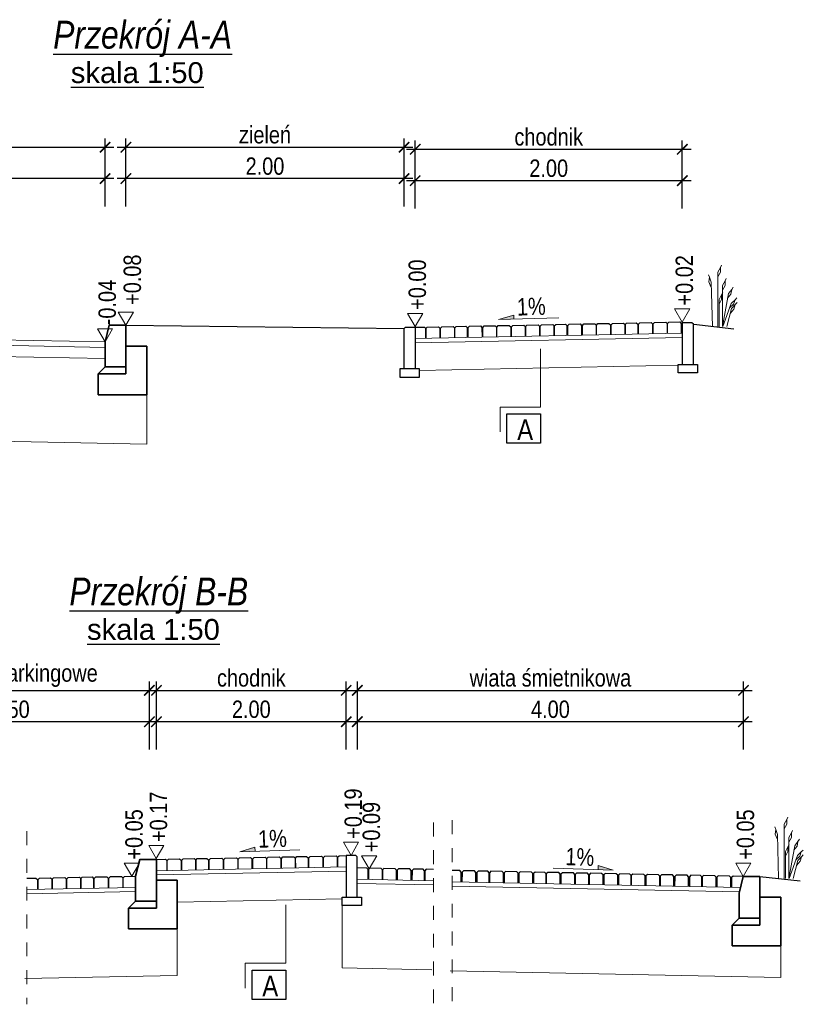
# Model space of a CAD drawing. Header units: metres. Extents: x 45702 to 45878, y -49323 to -49219.
# Tile 8 of 35: x 45730.05 to 45735.69, y -49323.15 to -49316.07. Entities that reach past the tile are written whole.
import ezdxf

# ---------------------------------------------------------------- set-up
doc = ezdxf.new("R2010")
doc.units = ezdxf.units.M
doc.linetypes.add('ACAD_ISO03W100', pattern=[30, 12, -18])
for name, color, linetype in [('00', 7, 'Continuous'), ('OPISY', 7, 'Continuous'), ('wymiarowanie', 7, 'Continuous')]:
    doc.layers.add(name, color=color, linetype=linetype)
for name, color, linetype, lineweight in [('00_zielen', 82, 'Continuous', 15), ('_L_Tabelka', 7, 'Continuous', 13), ('_P_kostka', 7, 'Continuous', 13), ('_wymiary', 7, 'Continuous', 13), ('DP_OpisSpadki', 7, 'Continuous', 18), ('elementy betonowe', 7, 'Continuous', 35)]:
    doc.layers.add(name, color=color, linetype=linetype, lineweight=lineweight)
doc.styles.add('arial_ce', font='arial.ttf')
doc.styles.add('znakn', font='ARIALN.TTF')
doc.dimstyles.new('S50_T2.50_[m]', dxfattribs={"dimtxt": 0.125, "dimasz": 0.075, "dimexe": 0.063, "dimexo": 0.125, "dimgap": 0.025, "dimtad": 1, "dimrnd": 0.01, "dimzin": 0, "dimdsep": 46, "dimtxsty": 'znakn', "dimblk": 'ARCHTICK', "dimcen": -0.075, "dimdle": 0.063, "dimadec": 0, "dimazin": 0, "dimtfac": 1, "dimtix": 1, "dimtmove": 2, "dimatfit": 3, "dimfxl": 0.2, "dimfxlon": 1, "dimtolj": 1, "dimtzin": 0, "dimarcsym": 0})

# ---------------------------------------------------------------- blocks, each defined once
blk = doc.blocks.new('_ArchTick')
at = {"color": 0, "linetype": 'ByBlock', "const_width": 0.15}
blk.add_lwpolyline([(-0.5, -0.5), (0.5, 0.5)], dxfattribs=at)
blk = doc.blocks.new('*D1048')
at = {"layer": '_wymiary', "color": 0, "lineweight": -2, "ltscale": 0.5}
for p, q in [((45732.8967, -49317.4301), (45732.8967, -49317.1671)), ((45734.8167, -49317.4301), (45734.8167, -49317.1671)), ((45734.8797, -49317.2301), (45732.8337, -49317.2301))]:
    blk.add_line(p, q, dxfattribs=at)
at = {"layer": 'Defpoints', "color": 0}
for p in [(45732.8967, -49317.2301), (45732.8967, -49318.4393), (45734.8167, -49318.4839)]:
    blk.add_point(p, dxfattribs=at)
at = {"layer": '_wymiary', "color": 0, "linetype": 'ByBlock', "lineweight": -2, "xscale": 0.075, "yscale": 0.075, "zscale": 0.075, "rotation": 180}
blk.add_blockref('_ArchTick', (45732.8967, -49317.2301), dxfattribs=at)
at = {"layer": '_wymiary', "color": 0, "linetype": 'ByBlock', "lineweight": -2, "xscale": 0.075, "yscale": 0.075, "zscale": 0.075}
blk.add_blockref('_ArchTick', (45734.8167, -49317.2301), dxfattribs=at)
at = {"layer": '_wymiary', "color": 0, "ltscale": 0.5, "insert": (45733.8567, -49317.1413), "char_height": 0.125, "attachment_point": 5, "style": 'znakn'}
blk.add_mtext('\\A1;2.00', dxfattribs=at)
blk = doc.blocks.new('*D1049')
at = {"layer": '_L_Tabelka', "color": 0, "lineweight": -2, "ltscale": 0.5}
for p, q in [((45732.8967, -49317.2045), (45732.8967, -49316.9415)), ((45734.8167, -49317.2045), (45734.8167, -49316.9415)), ((45732.8337, -49317.0045), (45734.8797, -49317.0045))]:
    blk.add_line(p, q, dxfattribs=at)
at = {"layer": 'Defpoints', "color": 0}
for p in [(45734.8167, -49317.0045), (45732.8967, -49318.4393), (45734.8167, -49318.4839)]:
    blk.add_point(p, dxfattribs=at)
at = {"layer": '_L_Tabelka', "color": 0, "linetype": 'ByBlock', "lineweight": -2, "xscale": 0.075, "yscale": 0.075, "zscale": 0.075, "rotation": 180}
blk.add_blockref('_ArchTick', (45732.8967, -49317.0045), dxfattribs=at)
at = {"layer": '_L_Tabelka', "color": 0, "linetype": 'ByBlock', "lineweight": -2, "xscale": 0.075, "yscale": 0.075, "zscale": 0.075}
blk.add_blockref('_ArchTick', (45734.8167, -49317.0045), dxfattribs=at)
at = {"layer": '_L_Tabelka', "color": 0, "ltscale": 0.5, "insert": (45733.8567, -49316.9159), "char_height": 0.125, "attachment_point": 5, "style": 'znakn'}
blk.add_mtext('\\A1;chodnik', dxfattribs=at)
blk = doc.blocks.new('*D1046')
at = {"layer": '_wymiary', "color": 0, "lineweight": -2, "ltscale": 0.5, "transparency": 16777216}
for p, q in [((45726.6665, -49317.4151), (45726.6665, -49317.1521)), ((45730.6665, -49317.4151), (45730.6665, -49317.1521)), ((45730.7295, -49317.2151), (45726.6035, -49317.2151))]:
    blk.add_line(p, q, dxfattribs=at)
at = {"layer": 'Defpoints', "color": 0, "ltscale": 0.5, "transparency": 16777216}
for p in [(45726.6665, -49317.2151), (45726.6665, -49318.4793), (45730.6665, -49319.1025)]:
    blk.add_point(p, dxfattribs=at)
at = {"layer": '_wymiary', "color": 0, "lineweight": -2, "ltscale": 0.5, "transparency": 16777216, "xscale": 0.075, "yscale": 0.075, "zscale": 0.075, "rotation": 180}
blk.add_blockref('_ArchTick', (45726.6665, -49317.2151), dxfattribs=at)
at = {"layer": '_wymiary', "color": 0, "lineweight": -2, "ltscale": 0.5, "transparency": 16777216, "xscale": 0.075, "yscale": 0.075, "zscale": 0.075}
blk.add_blockref('_ArchTick', (45730.6665, -49317.2151), dxfattribs=at)
at = {"layer": '_wymiary', "color": 0, "ltscale": 0.5, "transparency": 16777216, "insert": (45728.6665, -49317.1263), "char_height": 0.125, "attachment_point": 5, "style": 'znakn'}
blk.add_mtext('\\A1;4.00', dxfattribs=at)
blk = doc.blocks.new('*D1047')
at = {"layer": '_L_Tabelka', "color": 0, "lineweight": -2, "ltscale": 0.5, "transparency": 16777216}
for p, q in [((45726.6665, -49317.1895), (45726.6665, -49316.9265)), ((45730.6665, -49317.1895), (45730.6665, -49316.9265)), ((45726.6035, -49316.9895), (45730.7295, -49316.9895))]:
    blk.add_line(p, q, dxfattribs=at)
at = {"layer": 'Defpoints', "color": 0, "ltscale": 0.5, "transparency": 16777216}
for p in [(45730.6665, -49316.9895), (45726.6665, -49318.4793), (45730.6665, -49319.1025)]:
    blk.add_point(p, dxfattribs=at)
at = {"layer": '_L_Tabelka', "color": 0, "lineweight": -2, "ltscale": 0.5, "transparency": 16777216, "xscale": 0.075, "yscale": 0.075, "zscale": 0.075, "rotation": 180}
blk.add_blockref('_ArchTick', (45726.6665, -49316.9895), dxfattribs=at)
at = {"layer": '_L_Tabelka', "color": 0, "lineweight": -2, "ltscale": 0.5, "transparency": 16777216, "xscale": 0.075, "yscale": 0.075, "zscale": 0.075}
blk.add_blockref('_ArchTick', (45730.6665, -49316.9895), dxfattribs=at)
at = {"layer": '_L_Tabelka', "color": 0, "ltscale": 0.5, "transparency": 16777216, "insert": (45728.6665, -49316.8836), "char_height": 0.125, "attachment_point": 5, "style": 'znakn'}
blk.add_mtext('\\A1;droga dojazdowa', dxfattribs=at)
blk = doc.blocks.new('spadek')
blk.add_hatch(color=256).paths.add_polyline_path([(64.6, 3.7), (64.4, -2.1), (86.3, -2.8)])
blk.add_lwpolyline([(0, 0), (86.3, -2.8), (64.6, 3.7), (64.4, -2.1)])
blk = doc.blocks.new('*D1082')
at = {"layer": '_wymiary', "color": 0, "lineweight": -2, "ltscale": 0.5}
for p, q in [((45730.8167, -49317.4151), (45730.8167, -49317.1521)), ((45732.8167, -49317.4151), (45732.8167, -49317.1521)), ((45732.8797, -49317.2151), (45730.7537, -49317.2151))]:
    blk.add_line(p, q, dxfattribs=at)
at = {"layer": 'Defpoints', "color": 0}
for p in [(45730.8167, -49317.2151), (45732.8167, -49318.4393), (45730.8167, -49318.474)]:
    blk.add_point(p, dxfattribs=at)
at = {"layer": '_wymiary', "color": 0, "linetype": 'ByBlock', "lineweight": -2, "xscale": 0.075, "yscale": 0.075, "zscale": 0.075, "rotation": 180}
blk.add_blockref('_ArchTick', (45730.8167, -49317.2151), dxfattribs=at)
at = {"layer": '_wymiary', "color": 0, "linetype": 'ByBlock', "lineweight": -2, "xscale": 0.075, "yscale": 0.075, "zscale": 0.075}
blk.add_blockref('_ArchTick', (45732.8167, -49317.2151), dxfattribs=at)
at = {"layer": '_wymiary', "color": 0, "ltscale": 0.5, "insert": (45731.8167, -49317.1263), "char_height": 0.125, "attachment_point": 5, "style": 'znakn'}
blk.add_mtext('\\A1;2.00', dxfattribs=at)
blk = doc.blocks.new('*D1083')
at = {"layer": '_L_Tabelka', "color": 0, "lineweight": -2, "ltscale": 0.5}
for p, q in [((45730.8167, -49317.1895), (45730.8167, -49316.9265)), ((45732.8167, -49317.1895), (45732.8167, -49316.9265)), ((45730.7537, -49316.9895), (45732.8797, -49316.9895))]:
    blk.add_line(p, q, dxfattribs=at)
at = {"layer": 'Defpoints', "color": 0}
for p in [(45732.8167, -49316.9895), (45732.8167, -49318.4393), (45730.8167, -49318.474)]:
    blk.add_point(p, dxfattribs=at)
at = {"layer": '_L_Tabelka', "color": 0, "linetype": 'ByBlock', "lineweight": -2, "xscale": 0.075, "yscale": 0.075, "zscale": 0.075, "rotation": 180}
blk.add_blockref('_ArchTick', (45730.8167, -49316.9895), dxfattribs=at)
at = {"layer": '_L_Tabelka', "color": 0, "linetype": 'ByBlock', "lineweight": -2, "xscale": 0.075, "yscale": 0.075, "zscale": 0.075}
blk.add_blockref('_ArchTick', (45732.8167, -49316.9895), dxfattribs=at)
at = {"layer": '_L_Tabelka', "color": 0, "ltscale": 0.5, "insert": (45731.8167, -49316.9006), "char_height": 0.125, "attachment_point": 5, "style": 'znakn'}
blk.add_mtext('\\A1;zieleń', dxfattribs=at)
blk = doc.blocks.new('*D1084')
at = {"layer": '_wymiary', "color": 0, "lineweight": -2, "ltscale": 0.5}
for p, q in [((45732.4806, -49321.3211), (45732.4806, -49321.0581)), ((45735.2568, -49321.3211), (45735.2568, -49321.0581)), ((45735.3198, -49321.1211), (45732.4176, -49321.1211))]:
    blk.add_line(p, q, dxfattribs=at)
at = {"layer": 'Defpoints', "color": 0}
for p in [(45732.4806, -49321.1211), (45735.2568, -49322.2282), (45732.4806, -49322.2946)]:
    blk.add_point(p, dxfattribs=at)
at = {"layer": '_wymiary', "color": 0, "linetype": 'ByBlock', "lineweight": -2, "xscale": 0.075, "yscale": 0.075, "zscale": 0.075, "rotation": 180}
blk.add_blockref('_ArchTick', (45732.4806, -49321.1211), dxfattribs=at)
at = {"layer": '_wymiary', "color": 0, "linetype": 'ByBlock', "lineweight": -2, "xscale": 0.075, "yscale": 0.075, "zscale": 0.075}
blk.add_blockref('_ArchTick', (45735.2568, -49321.1211), dxfattribs=at)
at = {"layer": '_wymiary', "color": 0, "ltscale": 0.5, "insert": (45733.8687, -49321.0323), "char_height": 0.125, "attachment_point": 5, "style": 'znakn'}
blk.add_mtext('\\A1;4.00', dxfattribs=at)
blk = doc.blocks.new('*D1085')
at = {"layer": '_L_Tabelka', "color": 0, "lineweight": -2, "ltscale": 0.5}
for p, q in [((45732.4806, -49321.0955), (45732.4806, -49320.8325)), ((45735.2568, -49321.0955), (45735.2568, -49320.8325)), ((45732.4176, -49320.8955), (45735.3198, -49320.8955))]:
    blk.add_line(p, q, dxfattribs=at)
at = {"layer": 'Defpoints', "color": 0}
for p in [(45735.2568, -49320.8955), (45735.2568, -49322.2282), (45732.4806, -49322.2946)]:
    blk.add_point(p, dxfattribs=at)
at = {"layer": '_L_Tabelka', "color": 0, "linetype": 'ByBlock', "lineweight": -2, "xscale": 0.075, "yscale": 0.075, "zscale": 0.075, "rotation": 180}
blk.add_blockref('_ArchTick', (45732.4806, -49320.8955), dxfattribs=at)
at = {"layer": '_L_Tabelka', "color": 0, "linetype": 'ByBlock', "lineweight": -2, "xscale": 0.075, "yscale": 0.075, "zscale": 0.075}
blk.add_blockref('_ArchTick', (45735.2568, -49320.8955), dxfattribs=at)
at = {"layer": '_L_Tabelka', "color": 0, "ltscale": 0.5, "insert": (45733.8687, -49320.8067), "char_height": 0.125, "attachment_point": 5, "style": 'znakn'}
blk.add_mtext('\\A1;wiata śmietnikowa', dxfattribs=at)
blk = doc.blocks.new('*D1088')
at = {"layer": '_wymiary', "color": 0, "lineweight": -2, "ltscale": 0.5}
for p, q in [((45728.9857, -49321.3211), (45728.9857, -49321.0581)), ((45730.9857, -49321.3211), (45730.9857, -49321.0581)), ((45731.0487, -49321.1211), (45728.9227, -49321.1211))]:
    blk.add_line(p, q, dxfattribs=at)
at = {"layer": 'Defpoints', "color": 0}
for p in [(45728.9857, -49321.1211), (45730.9857, -49322.3453), (45728.9857, -49322.38)]:
    blk.add_point(p, dxfattribs=at)
at = {"layer": '_wymiary', "color": 0, "linetype": 'ByBlock', "lineweight": -2, "xscale": 0.075, "yscale": 0.075, "zscale": 0.075, "rotation": 180}
blk.add_blockref('_ArchTick', (45728.9857, -49321.1211), dxfattribs=at)
at = {"layer": '_wymiary', "color": 0, "linetype": 'ByBlock', "lineweight": -2, "xscale": 0.075, "yscale": 0.075, "zscale": 0.075}
blk.add_blockref('_ArchTick', (45730.9857, -49321.1211), dxfattribs=at)
at = {"layer": '_wymiary', "color": 0, "ltscale": 0.5, "insert": (45729.9857, -49321.0323), "char_height": 0.125, "attachment_point": 5, "style": 'znakn'}
blk.add_mtext('\\A1;4.50', dxfattribs=at)
blk = doc.blocks.new('*D1089')
at = {"layer": '_L_Tabelka', "color": 0, "lineweight": -2, "ltscale": 0.5}
for p, q in [((45728.9857, -49321.0955), (45728.9857, -49320.8325)), ((45730.9857, -49321.0955), (45730.9857, -49320.8325)), ((45728.9227, -49320.8955), (45731.0487, -49320.8955))]:
    blk.add_line(p, q, dxfattribs=at)
at = {"layer": 'Defpoints', "color": 0}
for p in [(45730.9857, -49320.8955), (45730.9857, -49322.3453), (45728.9857, -49322.38)]:
    blk.add_point(p, dxfattribs=at)
at = {"layer": '_L_Tabelka', "color": 0, "linetype": 'ByBlock', "lineweight": -2, "xscale": 0.075, "yscale": 0.075, "zscale": 0.075, "rotation": 180}
blk.add_blockref('_ArchTick', (45728.9857, -49320.8955), dxfattribs=at)
at = {"layer": '_L_Tabelka', "color": 0, "linetype": 'ByBlock', "lineweight": -2, "xscale": 0.075, "yscale": 0.075, "zscale": 0.075}
blk.add_blockref('_ArchTick', (45730.9857, -49320.8955), dxfattribs=at)
at = {"layer": '_L_Tabelka', "color": 0, "ltscale": 0.5, "insert": (45729.9857, -49320.7896), "char_height": 0.125, "attachment_point": 5, "style": 'znakn'}
blk.add_mtext('\\A1;miejsca parkingowe', dxfattribs=at)
blk = doc.blocks.new('*D1090')
at = {"layer": '_wymiary', "color": 0, "lineweight": -2, "ltscale": 0.5}
for p, q in [((45731.0362, -49321.3211), (45731.0362, -49321.0581)), ((45732.4006, -49321.3211), (45732.4006, -49321.0581)), ((45732.4636, -49321.1211), (45730.9732, -49321.1211))]:
    blk.add_line(p, q, dxfattribs=at)
at = {"layer": 'Defpoints', "color": 0}
for p in [(45731.0362, -49321.1211), (45731.0362, -49322.2617), (45732.4006, -49322.3453)]:
    blk.add_point(p, dxfattribs=at)
at = {"layer": '_wymiary', "color": 0, "linetype": 'ByBlock', "lineweight": -2, "xscale": 0.075, "yscale": 0.075, "zscale": 0.075, "rotation": 180}
blk.add_blockref('_ArchTick', (45731.0362, -49321.1211), dxfattribs=at)
at = {"layer": '_wymiary', "color": 0, "linetype": 'ByBlock', "lineweight": -2, "xscale": 0.075, "yscale": 0.075, "zscale": 0.075}
blk.add_blockref('_ArchTick', (45732.4006, -49321.1211), dxfattribs=at)
at = {"layer": '_wymiary', "color": 0, "ltscale": 0.5, "insert": (45731.7184, -49321.0323), "char_height": 0.125, "attachment_point": 5, "style": 'znakn'}
blk.add_mtext('\\A1;2.00', dxfattribs=at)
blk = doc.blocks.new('*D1091')
at = {"layer": '_L_Tabelka', "color": 0, "lineweight": -2, "ltscale": 0.5}
for p, q in [((45731.0362, -49321.0955), (45731.0362, -49320.8325)), ((45732.4006, -49321.0955), (45732.4006, -49320.8325)), ((45730.9732, -49320.8955), (45732.4636, -49320.8955))]:
    blk.add_line(p, q, dxfattribs=at)
at = {"layer": 'Defpoints', "color": 0}
for p in [(45732.4006, -49320.8955), (45731.0362, -49322.2617), (45732.4006, -49322.3453)]:
    blk.add_point(p, dxfattribs=at)
at = {"layer": '_L_Tabelka', "color": 0, "linetype": 'ByBlock', "lineweight": -2, "xscale": 0.075, "yscale": 0.075, "zscale": 0.075, "rotation": 180}
blk.add_blockref('_ArchTick', (45731.0362, -49320.8955), dxfattribs=at)
at = {"layer": '_L_Tabelka', "color": 0, "linetype": 'ByBlock', "lineweight": -2, "xscale": 0.075, "yscale": 0.075, "zscale": 0.075}
blk.add_blockref('_ArchTick', (45732.4006, -49320.8955), dxfattribs=at)
at = {"layer": '_L_Tabelka', "color": 0, "ltscale": 0.5, "insert": (45731.7184, -49320.807), "char_height": 0.125, "attachment_point": 5, "style": 'znakn'}
blk.add_mtext('\\A1;chodnik', dxfattribs=at)

msp = doc.modelspace()

# ---------------------------------------------------------------- linework, layer by layer
at = {"color": 3}
for p, q in [((45734.8988465, -49318.2631371), (45735.1871119, -49318.2950231)), ((45735.37542, -49322.2335522), (45735.6636855, -49322.2654381))]:
    msp.add_line(p, q, dxfattribs=at)
at = {"linetype": 'Continuous', "ltscale": 1.2, "flags": 128}
for points in [[(45734.7095152, -49318.3291069), (45734.7095152, -49318.2583178), (45734.7194126, -49318.2479272), (45734.7994166, -49318.2463271), (45734.8095152, -49318.2562258), (45734.8096322, -49318.3271046)], [(45732.8968537, -49318.2844784), (45732.9624039, -49318.2831674), (45732.9725025, -49318.293066), (45732.9726194, -49318.3639448)], [(45732.9737982, -49318.3639213), (45732.9737982, -49318.2931322), (45732.9836957, -49318.2827416), (45733.0636997, -49318.2811415), (45733.0737983, -49318.2910401), (45733.0739152, -49318.3619189)], [(45733.0791923, -49318.3618134), (45733.0791923, -49318.2910243), (45733.0890898, -49318.2806337), (45733.1690938, -49318.2790336), (45733.1791924, -49318.2889322), (45733.1793094, -49318.3598111)], [(45733.1804881, -49318.3599875), (45733.1804881, -49318.2891984), (45733.1903856, -49318.2788078), (45733.2603896, -49318.2772077), (45733.2704882, -49318.2871063), (45733.2706051, -49318.3579851)], [(45733.2767839, -49318.3579616), (45733.2767839, -49318.2871724), (45733.2866814, -49318.2767818), (45733.3666854, -49318.2751818), (45733.376784, -49318.2850804), (45733.3769009, -49318.3559592)], [(45733.3821781, -49318.3558537), (45733.3821781, -49318.2850646), (45733.3920755, -49318.274674), (45733.4720795, -49318.2730739), (45733.4821781, -49318.2829725), (45733.4822951, -49318.3538513)], [(45733.4834739, -49318.3538278), (45733.4834739, -49318.2830386), (45733.4933713, -49318.272648), (45733.5733753, -49318.271048), (45733.5834739, -49318.2809466), (45733.5835909, -49318.3518254)], [(45733.588868, -49318.3517199), (45733.588868, -49318.2809308), (45733.5987655, -49318.2705402), (45733.6787695, -49318.2689401), (45733.6888681, -49318.2788387), (45733.688985, -49318.3497175)], [(45733.6901638, -49318.349694), (45733.6901638, -49318.2789048), (45733.7000613, -49318.2685142), (45733.7800653, -49318.2669142), (45733.7901639, -49318.2768128), (45733.7902808, -49318.3476916)], [(45733.795558, -49318.3475861), (45733.795558, -49318.276797), (45733.8054554, -49318.2664064), (45733.8854594, -49318.2648063), (45733.895558, -49318.2747049), (45733.895675, -49318.3455837)], [(45733.8968537, -49318.3455602), (45733.8968537, -49318.274771), (45733.9067512, -49318.2643804), (45733.9767552, -49318.2627804), (45733.9868538, -49318.272679), (45733.9869708, -49318.3435578)], [(45733.9931495, -49318.3435342), (45733.9931495, -49318.2727451), (45734.003047, -49318.2623545), (45734.083051, -49318.2607544), (45734.0931496, -49318.2706531), (45734.0932666, -49318.3415319)], [(45734.0985437, -49318.3414264), (45734.0985437, -49318.2706372), (45734.1084412, -49318.2602466), (45734.1884452, -49318.2586466), (45734.1985438, -49318.2685452), (45734.1986607, -49318.339424)], [(45734.1998395, -49318.3394004), (45734.1998395, -49318.2686113), (45734.209737, -49318.2582207), (45734.289741, -49318.2566206), (45734.2998395, -49318.2665193), (45734.2999565, -49318.3373981)], [(45734.3052336, -49318.3372926), (45734.3052336, -49318.2665034), (45734.3151311, -49318.2561128), (45734.3951351, -49318.2545128), (45734.4052337, -49318.2644114), (45734.4053507, -49318.3352902)], [(45734.4065294, -49318.3352666), (45734.4065294, -49318.2644775), (45734.4164269, -49318.2540869), (45734.4864309, -49318.2524868), (45734.4965295, -49318.2623855), (45734.4966464, -49318.3332643)], [(45734.5028252, -49318.3332407), (45734.5028252, -49318.2624516), (45734.5127227, -49318.252061), (45734.5927267, -49318.2504609), (45734.6028253, -49318.2603596), (45734.6029422, -49318.3312384)], [(45734.6082194, -49318.3311329), (45734.6082194, -49318.2603437), (45734.6181168, -49318.2499531), (45734.6981208, -49318.248353), (45734.7082194, -49318.2582517), (45734.7083364, -49318.3291305)], [(45731.0360648, -49322.111403), (45731.1016149, -49322.110092), (45731.1117135, -49322.1199906), (45731.1118304, -49322.1908694)], [(45731.1130092, -49322.1908459), (45731.1130092, -49322.1200568), (45731.1229067, -49322.1096661), (45731.2029107, -49322.1080661), (45731.2130093, -49322.1179647), (45731.2131262, -49322.1888435)], [(45731.2184033, -49322.188738), (45731.2184033, -49322.1179489), (45731.2283008, -49322.1075583), (45731.3083048, -49322.1059582), (45731.3184034, -49322.1158568), (45731.3185204, -49322.1867356)], [(45731.3196991, -49322.1869121), (45731.3196991, -49322.116123), (45731.3295966, -49322.1057324), (45731.3996006, -49322.1041323), (45731.4096992, -49322.1140309), (45731.4098162, -49322.1849097)], [(45731.4159949, -49322.1848862), (45731.4159949, -49322.114097), (45731.4258924, -49322.1037064), (45731.5058964, -49322.1021064), (45731.515995, -49322.112005), (45731.5161119, -49322.1828838)], [(45731.5213891, -49322.1827783), (45731.5213891, -49322.1119892), (45731.5312866, -49322.1015986), (45731.6112906, -49322.0999985), (45731.6213891, -49322.1098971), (45731.6215061, -49322.1807759)], [(45731.6226849, -49322.1807524), (45731.6226849, -49322.1099632), (45731.6325823, -49322.0995726), (45731.7125863, -49322.0979726), (45731.7226849, -49322.1078712), (45731.7228019, -49322.17875)], [(45731.728079, -49322.1786445), (45731.728079, -49322.1078554), (45731.7379765, -49322.0974648), (45731.8179805, -49322.0958647), (45731.8280791, -49322.1057633), (45731.828196, -49322.1766421)], [(45731.8293748, -49322.1766186), (45731.8293748, -49322.1058294), (45731.8392723, -49322.0954388), (45731.9192763, -49322.0938388), (45731.9293749, -49322.1037374), (45731.9294918, -49322.1746162)], [(45731.934769, -49322.1745107), (45731.934769, -49322.1037216), (45731.9446664, -49322.093331), (45732.0246704, -49322.0917309), (45732.034769, -49322.1016295), (45732.034886, -49322.1725083)], [(45732.0360648, -49322.1724848), (45732.0360648, -49322.1016956), (45732.0459622, -49322.091305), (45732.1159662, -49322.089705), (45732.1260648, -49322.0996036), (45732.1261818, -49322.1704824)], [(45732.1323605, -49322.1704588), (45732.1323605, -49322.0996697), (45732.142258, -49322.0892791), (45732.222262, -49322.087679), (45732.2323606, -49322.0975777), (45732.2324776, -49322.1684565)], [(45732.2377547, -49322.168351), (45732.2377547, -49322.0975618), (45732.2476522, -49322.0871712), (45732.3276562, -49322.0855712), (45732.3377548, -49322.0954698), (45732.3378717, -49322.1663486)], [(45732.6607144, -49322.2571606), (45732.6607144, -49322.1863715), (45732.6508169, -49322.1759809), (45732.5708129, -49322.1743808), (45732.5607143, -49322.1842795), (45732.5605974, -49322.2551583)], [(45732.7620102, -49322.2591866), (45732.7620102, -49322.1883974), (45732.7521127, -49322.1780068), (45732.6721087, -49322.1764068), (45732.6620101, -49322.1863054), (45732.6618932, -49322.2571842)], [(45732.8674043, -49322.2612944), (45732.8674043, -49322.1905053), (45732.8575069, -49322.1801147), (45732.7775029, -49322.1785146), (45732.7674043, -49322.1884133), (45732.7672873, -49322.2592921)], [(45732.9637001, -49322.2633204), (45732.9637001, -49322.1925312), (45732.9538027, -49322.1821406), (45732.8837987, -49322.1805406), (45732.8737001, -49322.1904392), (45732.8735831, -49322.261318)], [(45733.3331986, -49322.2755786), (45733.3331986, -49322.2047895), (45733.3233011, -49322.1943989), (45733.2432971, -49322.1927988), (45733.2331985, -49322.2026975), (45733.2330816, -49322.2735763)], [(45733.4294944, -49322.2776045), (45733.4294944, -49322.2068154), (45733.4195969, -49322.1964248), (45733.3495929, -49322.1948247), (45733.3394943, -49322.2047234), (45733.3393773, -49322.2756022)], [(45733.5307902, -49322.2796305), (45733.5307902, -49322.2088413), (45733.5208927, -49322.1984507), (45733.4408887, -49322.1968507), (45733.4307901, -49322.2067493), (45733.4306731, -49322.2776281)], [(45733.6361843, -49322.2817383), (45733.6361843, -49322.2109492), (45733.6262868, -49322.2005586), (45733.5462828, -49322.1989585), (45733.5361842, -49322.2088572), (45733.5360673, -49322.279736)], [(45733.7415785, -49322.2838462), (45733.7415785, -49322.2130571), (45733.731681, -49322.2026665), (45733.651677, -49322.2010664), (45733.6415784, -49322.2109651), (45733.6414614, -49322.2818439)], [(45733.8378743, -49322.2858721), (45733.8378743, -49322.215083), (45733.8279768, -49322.2046924), (45733.7579728, -49322.2030923), (45733.7478742, -49322.212991), (45733.7477572, -49322.2838698)], [(45733.93917, -49322.2878981), (45733.93917, -49322.2171089), (45733.9292726, -49322.2067183), (45733.8492686, -49322.2051182), (45733.83917, -49322.2150169), (45733.839053, -49322.2858957)], [(45734.0445642, -49322.2900059), (45734.0445642, -49322.2192168), (45734.0346667, -49322.2088262), (45733.9546627, -49322.2072261), (45733.9445641, -49322.2171248), (45733.9444472, -49322.2880036)], [(45734.14586, -49322.2920318), (45734.14586, -49322.2212427), (45734.1359625, -49322.2108521), (45734.0559585, -49322.209252), (45734.0458599, -49322.2191507), (45734.045743, -49322.2900295)], [(45734.2471558, -49322.2940578), (45734.2471558, -49322.2232686), (45734.2372583, -49322.212878), (45734.1572543, -49322.211278), (45734.1471557, -49322.2211766), (45734.1470388, -49322.2920554)], [(45730.1853511, -49322.3267781), (45730.1853511, -49322.255989), (45730.1952486, -49322.2455984), (45730.2752526, -49322.2439983), (45730.2853512, -49322.2538969), (45730.2854681, -49322.3247757)], [(45730.2866469, -49322.3247522), (45730.2866469, -49322.253963), (45730.2965443, -49322.2435724), (45730.3765483, -49322.2419724), (45730.3866469, -49322.251871), (45730.3867639, -49322.3227498)], [(45730.392041, -49322.3226443), (45730.392041, -49322.2518552), (45730.4019385, -49322.2414646), (45730.4819425, -49322.2398645), (45730.4920411, -49322.2497631), (45730.4921581, -49322.3206419)], [(45730.4933368, -49322.3206184), (45730.4933368, -49322.2498292), (45730.5032343, -49322.2394386), (45730.5732383, -49322.2378386), (45730.5833369, -49322.2477372), (45730.5834538, -49322.318616)], [(45730.5896326, -49322.3185924), (45730.5896326, -49322.2478033), (45730.5995301, -49322.2374127), (45730.6795341, -49322.2358126), (45730.6896327, -49322.2457113), (45730.6897496, -49322.3165901)], [(45730.6950268, -49322.3164846), (45730.6950268, -49322.2456954), (45730.7049242, -49322.2353048), (45730.7849282, -49322.2337048), (45730.7950268, -49322.2436034), (45730.7951438, -49322.3144822)], [(45734.3525499, -49322.2961656), (45734.3525499, -49322.2253765), (45734.3426525, -49322.2149859), (45734.2626485, -49322.2133858), (45734.2525499, -49322.2232845), (45734.2524329, -49322.2941633)], [(45734.4488457, -49322.2981916), (45734.4488457, -49322.2274024), (45734.4389482, -49322.2170118), (45734.3689443, -49322.2154118), (45734.3588457, -49322.2253104), (45734.3587287, -49322.2961892)], [(45734.5501415, -49322.3002175), (45734.5501415, -49322.2294284), (45734.540244, -49322.2190378), (45734.46024, -49322.2174377), (45734.4501414, -49322.2273363), (45734.4500245, -49322.2982151)], [(45734.6555357, -49322.3023254), (45734.6555357, -49322.2315362), (45734.6456382, -49322.2211456), (45734.5656342, -49322.2195456), (45734.5555356, -49322.2294442), (45734.5554186, -49322.300323)], [(45734.7568315, -49322.3043513), (45734.7568315, -49322.2335622), (45734.746934, -49322.2231716), (45734.66693, -49322.2215715), (45734.6568314, -49322.2314701), (45734.6567144, -49322.3023489)], [(45734.8622256, -49322.3064592), (45734.8622256, -49322.23567), (45734.8523281, -49322.2252794), (45734.7723241, -49322.2236794), (45734.7622255, -49322.233578), (45734.7621086, -49322.3044568)], [(45734.9585214, -49322.3084851), (45734.9585214, -49322.237696), (45734.9486239, -49322.2273054), (45734.8786199, -49322.2257053), (45734.8685213, -49322.2356039), (45734.8684044, -49322.3064827)], [(45735.0598172, -49322.310511), (45735.0598172, -49322.2397219), (45735.0499197, -49322.2293313), (45734.9699157, -49322.2277312), (45734.9598171, -49322.2376298), (45734.9597002, -49322.3085087)], [(45735.1652113, -49322.3126189), (45735.1652113, -49322.2418298), (45735.1553139, -49322.2314392), (45735.0753099, -49322.2298391), (45735.0652113, -49322.2397377), (45735.0650943, -49322.3106165)]]:
    msp.add_lwpolyline(points, dxfattribs=at)
at = {"color": 3, "flags": 128}
msp.add_lwpolyline([(45730.8165352, -49318.2693432), (45732.8166945, -49318.2943164)], dxfattribs=at)
at = {"color": 251, "linetype": 'ACAD_ISO03W100', "lineweight": 15, "ltscale": 0.005, "flags": 128}
for points in [[(45733.0288868, -49321.8458005), (45733.0288868, -49323.1534573)], [(45733.0288868, -49321.8458005), (45733.0288868, -49323.1534573)], [(45733.1613748, -49321.8303598), (45733.1613748, -49323.1534573)], [(45733.1613748, -49321.8303598), (45733.1613748, -49323.1534573)], [(45730.1033321, -49321.9077706), (45730.1033321, -49322.9503881)], [(45730.1033321, -49321.9077706), (45730.1033321, -49323.1534573)]]:
    msp.add_lwpolyline(points, dxfattribs=at)
at = {"linetype": 'Continuous', "ltscale": 1.2}
for points in [[(45732.3390505, -49322.166325), (45732.3390505, -49322.0955359), (45732.348948, -49322.0851453), (45732.4005538, -49322.0841132)], [(45732.5594186, -49322.2551347), (45732.5594186, -49322.1843456), (45732.5495211, -49322.173955), (45732.4805538, -49322.1725757)], [(45733.0288868, -49322.1836423), (45732.9750944, -49322.1825665), (45732.9649958, -49322.1924651), (45732.9648789, -49322.2633439)], [(45733.2278044, -49322.2734707), (45733.2278044, -49322.2026816), (45733.217907, -49322.192291), (45733.1613748, -49322.1911604)], [(45730.1033321, -49322.2474367), (45730.1698584, -49322.2461062), (45730.179957, -49322.2560048), (45730.180074, -49322.3268836)], [(45730.7963226, -49322.3144586), (45730.7963226, -49322.2436695), (45730.80622, -49322.2332789), (45730.886224, -49322.2316788)], [(45735.2568442, -49322.2389604), (45735.2516097, -49322.2334651), (45735.1816057, -49322.231865), (45735.1715071, -49322.2417636), (45735.1713901, -49322.3126425)]]:
    msp.add_lwpolyline(points, dxfattribs=at)
at = {"layer": '00', "flags": 128}
for points in [[(45730.6966945, -49318.2696191), (45730.6666945, -49318.3896191)], [(45730.8166945, -49318.2696191), (45730.6966945, -49318.2696191)], [(45730.6666945, -49318.5696191), (45730.6666945, -49318.3896191)], [(45730.6666945, -49318.5696191), (45730.6666945, -49318.3896191)], [(45730.6666945, -49318.5696191), (45730.6166945, -49318.6196191)], [(45730.6666945, -49318.5696191), (45730.6166945, -49318.6196191)], [(45730.8166945, -49318.5696191), (45730.6666945, -49318.5696191)], [(45730.8166945, -49318.5696191), (45730.6666945, -49318.5696191)], [(45730.8166945, -49318.6196191), (45730.6166945, -49318.6196191)], [(45730.6166945, -49318.6196191), (45730.6166945, -49318.7196191)], [(45730.8166945, -49318.6196191), (45730.6166945, -49318.6196191)], [(45730.6166945, -49318.6196191), (45730.6166945, -49318.7196191)], [(45730.916224, -49322.1116788), (45730.886224, -49322.2316788)], [(45731.036224, -49322.1116788), (45730.916224, -49322.1116788)], [(45730.886224, -49322.4116788), (45730.886224, -49322.2316788)], [(45730.886224, -49322.4116788), (45730.886224, -49322.2316788)], [(45735.37542, -49322.2335522), (45735.25542, -49322.2335522)], [(45735.22542, -49322.5335522), (45735.22542, -49322.3535522)], [(45735.22542, -49322.5335522), (45735.22542, -49322.3535522)], [(45730.886224, -49322.4116788), (45730.836224, -49322.4616788)], [(45730.886224, -49322.4116788), (45730.836224, -49322.4616788)], [(45731.036224, -49322.4116788), (45730.886224, -49322.4116788)], [(45731.036224, -49322.4116788), (45730.886224, -49322.4116788)], [(45731.036224, -49322.4616788), (45730.836224, -49322.4616788)], [(45730.836224, -49322.4616788), (45730.836224, -49322.5616788)], [(45731.036224, -49322.4616788), (45730.836224, -49322.4616788)], [(45730.836224, -49322.4616788), (45730.836224, -49322.5616788)], [(45735.37542, -49322.5335522), (45735.22542, -49322.5335522)], [(45735.37542, -49322.5335522), (45735.22542, -49322.5335522)], [(45735.37542, -49322.5835522), (45735.17542, -49322.5835522)], [(45735.37542, -49322.5835522), (45735.17542, -49322.5835522)]]:
    msp.add_lwpolyline(points, dxfattribs=at)
for points in [[(45732.8966945, -49318.5843164), (45732.8166945, -49318.5843164), (45732.8166945, -49318.2943164), (45732.8266945, -49318.2843164), (45732.8966945, -49318.2843164), (45732.8966945, -49318.2943164)], [(45734.8166945, -49318.5528991), (45734.8966945, -49318.5528991), (45734.8966945, -49318.2628991), (45734.8866945, -49318.2528991), (45734.8166945, -49318.2528991), (45734.8166945, -49318.2628991)], [(45732.9266945, -49318.5843164), (45732.8466945, -49318.5843164), (45732.7866945, -49318.5843164), (45732.7866945, -49318.6443164), (45732.9266945, -49318.6443164)], [(45734.7866945, -49318.5528991), (45734.8666945, -49318.5528991), (45734.9266945, -49318.5528991), (45734.9266945, -49318.6128991), (45734.7866945, -49318.6128991)], [(45732.4005538, -49322.3825665), (45732.4805538, -49322.3825665), (45732.4805538, -49322.0925665), (45732.4705538, -49322.0825665), (45732.4005538, -49322.0825665), (45732.4005538, -49322.0925665)], [(45732.3705538, -49322.3825665), (45732.4505538, -49322.3825665), (45732.5105538, -49322.3825665), (45732.5105538, -49322.4425665), (45732.3705538, -49322.4425665)]]:
    msp.add_lwpolyline(points, close=True, dxfattribs=at)
at = {"layer": '00_zielen', "flags": 128}
for points in [[(45735.0736369, -49318.2789423), (45735.0736369, -49317.8884401), (45735.0909396, -49317.854504), (45735.0997245, -49317.8372741), (45735.0909396, -49317.854504), (45735.0909396, -49317.8884401), (45735.0736369, -49317.9216844)], [(45735.0329792, -49318.2790801), (45735.0254128, -49317.9607421), (45735.0122911, -49317.924981), (45735.005629, -49317.9068245), (45735.0122911, -49317.924981), (45735.0082342, -49317.9586737), (45735.0214386, -49317.9937481)], [(45735.107181, -49318.2788287), (45735.107181, -49317.9844034), (45735.1244837, -49317.9504674), (45735.1332686, -49317.9332375), (45735.1244837, -49317.9504674), (45735.1244837, -49317.9844034), (45735.107181, -49318.0176477)], [(45735.0818955, -49318.2789144), (45735.0818955, -49318.0841764), (45735.0991982, -49318.0502403), (45735.1079831, -49318.0330104), (45735.0991982, -49318.0502403), (45735.0991982, -49318.0841764), (45735.0818955, -49318.1174207)], [(45735.1060148, -49318.2788326), (45735.1490026, -49318.0422053), (45735.1720925, -49318.0119086), (45735.1838157, -49317.9965264), (45735.1720925, -49318.0119086), (45735.1660267, -49318.0452981), (45735.1430604, -49318.0749143)], [(45735.108219, -49318.2788251), (45735.168281, -49318.1128236), (45735.1960975, -49318.086799), (45735.2102204, -49318.0735859), (45735.1960975, -49318.086799), (45735.1845514, -49318.1187105), (45735.1569702, -49318.1440846)], [(45735.1371786, -49318.278727), (45735.1719, -49318.1497481), (45735.1974295, -49318.1214765), (45735.2103912, -49318.1071225), (45735.1974295, -49318.1214765), (45735.1886079, -49318.1542459), (45735.1632582, -49318.1818496)], [(45735.5502104, -49322.2493574), (45735.5502104, -49321.8588551), (45735.5675131, -49321.824919), (45735.576298, -49321.8076892), (45735.5675131, -49321.824919), (45735.5675131, -49321.8588551), (45735.5502104, -49321.8920994)], [(45735.5095527, -49322.2494951), (45735.5019863, -49321.9311572), (45735.4888646, -49321.895396), (45735.4822025, -49321.8772395), (45735.4888646, -49321.895396), (45735.4848077, -49321.9290887), (45735.4980121, -49321.9641631)], [(45735.5837545, -49322.2492437), (45735.5837545, -49321.9548184), (45735.6010573, -49321.9208824), (45735.6098421, -49321.9036525), (45735.6010573, -49321.9208824), (45735.6010573, -49321.9548184), (45735.5837545, -49321.9880628)], [(45735.5825883, -49322.2492476), (45735.6255761, -49322.0126204), (45735.6486661, -49321.9823236), (45735.6603892, -49321.9669414), (45735.6486661, -49321.9823236), (45735.6426002, -49322.0157131), (45735.6196339, -49322.0453293)], [(45735.558469, -49322.2493294), (45735.558469, -49322.0545914), (45735.5757718, -49322.0206553), (45735.5845566, -49322.0034254), (45735.5757718, -49322.0206553), (45735.5757718, -49322.0545914), (45735.558469, -49322.0878357)], [(45735.5847925, -49322.2492402), (45735.6448545, -49322.0832386), (45735.672671, -49322.057214), (45735.686794, -49322.0440009), (45735.672671, -49322.057214), (45735.661125, -49322.0891255), (45735.6335437, -49322.1144996)], [(45735.6137521, -49322.249142), (45735.6484735, -49322.1201631), (45735.674003, -49322.0918915), (45735.6869648, -49322.0775376), (45735.674003, -49322.0918915), (45735.6651814, -49322.1246609), (45735.6398317, -49322.1522646)]]:
    msp.add_lwpolyline(points, dxfattribs=at)
at = {"layer": '_L_Tabelka', "ltscale": 0.5}
for p, q in [((45734.8166945, -49318.3270633), (45732.8968537, -49318.3654602)), ((45734.8166945, -49318.3570633), (45732.8968537, -49318.3954602)), ((45734.7866945, -49318.5576633), (45732.9266945, -49318.5948633)), ((45732.4005538, -49322.165095), (45731.0360648, -49322.1923848)), ((45732.4005538, -49322.195095), (45731.0360648, -49322.2223848)), ((45732.4805538, -49322.2536574), (45733.0288868, -49322.2646241)), ((45733.1613748, -49322.2727421), (45735.2352531, -49322.3142197)), ((45730.8862914, -49322.3127593), (45730.1033321, -49322.3284185)), ((45730.8863164, -49322.3427588), (45730.1033321, -49322.3584185)), ((45732.4805538, -49322.2836574), (45733.0288868, -49322.2946241)), ((45733.1613748, -49322.3027421), (45735.2277904, -49322.3440705)), ((45732.3705538, -49322.395695), (45731.186224, -49322.4193816)), ((45732.3705538, -49322.8916034), (45733.0166887, -49322.9045261)), ((45733.1491768, -49322.9126442), (45735.52542, -49322.960169)), ((45731.186224, -49322.9464187), (45730.0911341, -49322.9683205))]:
    msp.add_line(p, q, dxfattribs=at)
at = {"layer": '_P_kostka', "ltscale": 0.5}
for p, q in [((45730.9666945, -49318.7696191), (45730.9666945, -49319.1254924)), ((45730.9666945, -49319.1254924), (45726.3665435, -49319.0334894)), ((45732.3705538, -49322.4425665), (45732.3705538, -49322.8916034)), ((45731.186224, -49322.6116788), (45731.186224, -49322.9464187)), ((45735.52542, -49322.7335522), (45735.52542, -49322.960169))]:
    msp.add_line(p, q, dxfattribs=at)
at = {"layer": '_wymiary', "ltscale": 0.5}
for p, q in [((45730.6667623, -49318.3893478), (45726.6665435, -49318.3093434)), ((45730.6666945, -49318.4293464), (45726.6665435, -49318.3493434)), ((45730.6666945, -49318.5093464), (45726.6665435, -49318.4293434))]:
    msp.add_line(p, q, dxfattribs=at)
at = {"layer": '_wymiary', "ltscale": 0.5, "flags": 128}
for points in [[(45733.5065684, -49319.0372331), (45733.5065684, -49318.8578295), (45733.7982429, -49318.8578295), (45733.7982429, -49318.4385784)], [(45731.6736943, -49323.03772), (45731.6736943, -49322.8583164), (45731.9653688, -49322.8583164), (45731.9653688, -49322.4390653)]]:
    msp.add_lwpolyline(points, dxfattribs=at)
at = {"layer": 'DP_OpisSpadki'}
for points in [[(45730.8165352, -49318.2693432), (45730.7619756, -49318.1748432), (45730.8710948, -49318.1748432)], [(45734.8161984, -49318.2472693), (45734.7616388, -49318.1527693), (45734.870758, -49318.1527693)], [(45732.8961984, -49318.2786866), (45732.8416388, -49318.1841866), (45732.950758, -49318.1841866)], [(45730.6665352, -49318.3893432), (45730.6119756, -49318.2948432), (45730.7210948, -49318.2948432)], [(45732.4355538, -49322.0825665), (45732.3809942, -49321.9880665), (45732.4901134, -49321.9880665)], [(45731.0354094, -49322.1056112), (45730.9808498, -49322.0111112), (45731.089969, -49322.0111112)], [(45730.859556, -49322.2322122), (45730.8049964, -49322.1377122), (45730.9141156, -49322.1377122)], [(45732.5657636, -49322.1793302), (45732.511204, -49322.0848302), (45732.6203232, -49322.0848302)], [(45735.25542, -49322.2335522), (45735.2008604, -49322.1390522), (45735.3099796, -49322.1390522)]]:
    msp.add_lwpolyline(points, close=True, dxfattribs=at)
at = {"layer": 'elementy betonowe', "color": 0, "linetype": 'Continuous', "ltscale": 1.2}
for p, q in [((45730.6668442, -49318.5696191), (45730.6666945, -49318.3896191)), ((45730.8863737, -49322.4116789), (45730.886224, -49322.2316788)), ((45735.2255697, -49322.5335522), (45735.22542, -49322.3535522))]:
    msp.add_line(p, q, dxfattribs=at)
at = {"layer": 'elementy betonowe', "color": 0, "linetype": 'Continuous', "ltscale": 1.2, "flags": 128}
for points in [[(45730.6966945, -49318.2696191), (45730.6666945, -49318.3896191)], [(45730.8166945, -49318.2696191), (45730.6966945, -49318.2696191)], [(45730.8166945, -49318.2696191), (45730.8166945, -49318.5696191)], [(45730.6666945, -49318.5696191), (45730.6666945, -49318.3896191)], [(45730.9666945, -49318.4196191), (45730.8166945, -49318.4196191)], [(45730.9666945, -49318.4196191), (45730.9666945, -49318.7696191)], [(45730.6666945, -49318.5696191), (45730.6166945, -49318.6196191)], [(45730.8166945, -49318.5696191), (45730.6666945, -49318.5696191)], [(45730.8166945, -49318.5696191), (45730.8166945, -49318.6196191)], [(45730.6166945, -49318.6196191), (45730.6166739, -49318.7695984)], [(45730.8166945, -49318.6196191), (45730.6166945, -49318.6196191)], [(45730.9666945, -49318.7696191), (45730.6166945, -49318.7696191)], [(45730.916224, -49322.1116788), (45730.886224, -49322.2316788)], [(45731.036224, -49322.1116788), (45730.916224, -49322.1116788)], [(45731.036224, -49322.1116788), (45731.036224, -49322.4116788)], [(45730.886224, -49322.4116788), (45730.886224, -49322.2316788)], [(45731.186224, -49322.2616788), (45731.036224, -49322.2616788)], [(45731.186224, -49322.2616788), (45731.186224, -49322.6116788)], [(45735.25542, -49322.2335522), (45735.22542, -49322.3535522)], [(45735.37542, -49322.2335522), (45735.25542, -49322.2335522)], [(45735.37542, -49322.2335522), (45735.37542, -49322.5335522)], [(45735.22542, -49322.5335522), (45735.22542, -49322.3535522)], [(45730.886224, -49322.4116788), (45730.836224, -49322.4616788)], [(45731.036224, -49322.4116788), (45730.886224, -49322.4116788)], [(45731.036224, -49322.4116788), (45731.036224, -49322.4616788)], [(45735.52542, -49322.3835522), (45735.37542, -49322.3835522)], [(45735.52542, -49322.3835522), (45735.52542, -49322.7335522)], [(45730.836224, -49322.4616788), (45730.8362034, -49322.6116582)], [(45731.036224, -49322.4616788), (45730.836224, -49322.4616788)], [(45735.2254406, -49322.5335728), (45735.1754406, -49322.5835728)], [(45735.37542, -49322.5335522), (45735.22542, -49322.5335522)], [(45735.37542, -49322.5335522), (45735.37542, -49322.5835522)], [(45731.186224, -49322.6116788), (45730.836224, -49322.6116788)], [(45735.37542, -49322.5835522), (45735.17542, -49322.5835522)], [(45735.1754406, -49322.5835728), (45735.17542, -49322.7335522)], [(45735.52542, -49322.7335522), (45735.17542, -49322.7335522)]]:
    msp.add_lwpolyline(points, dxfattribs=at)
at = {"layer": 'OPISY'}
for points in [[(45733.5565684, -49318.9078295), (45733.7982183, -49318.9078295), (45733.7982183, -49319.1180948), (45733.5565684, -49319.1180948)], [(45731.7236943, -49322.9083164), (45731.9653442, -49322.9083164), (45731.9653442, -49323.1185817), (45731.7236943, -49323.1185817)]]:
    msp.add_lwpolyline(points, close=True, dxfattribs=at)

# ---------------------------------------------------------------- block references
at = {"layer": 'DP_OpisSpadki', "yscale": 0.004999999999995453, "zscale": 0.004999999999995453}
for p, xscale in [((45733.9281773, -49318.215532), -0.004999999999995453), ((45732.0673883, -49322.0424566), -0.004999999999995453), ((45733.8891549, -49322.1738874), 0.004999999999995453)]:
    msp.add_blockref('spadek', p, dxfattribs=dict(at, xscale=xscale))

# ---------------------------------------------------------------- texts
at = {"layer": 'DP_OpisSpadki', "color": 7, "style": 'znakn'}
for s, p in [('+0.08', (45730.9250717, -49318.1236557)), ('+0.00', (45732.9739547, -49318.1593598)), ('+0.02', (45734.8939547, -49318.1279425)), ('-0.04', (45730.7442915, -49318.2700164)), ('+0.17', (45731.1131657, -49321.9862844)), ('+0.19', (45732.5133101, -49321.9632396)), ('+0.09', (45732.6435199, -49322.0600033)), ('+0.05', (45730.9373123, -49322.1128854)), ('+0.05', (45735.3331763, -49322.1142253))]:
    msp.add_text(s, height=0.125, rotation=90, dxfattribs=at).set_placement(p)
at = {"layer": 'DP_OpisSpadki', "style": 'znakn'}
for rotation, p in [(1.89981159, (45733.6296497, -49318.2009185)), (1.89981159, (45731.7688607, -49322.0278431)), (358.10018841, (45733.9748051, -49322.1522127))]:
    msp.add_text('1%%%', height=0.125, rotation=rotation, dxfattribs=at).set_placement(p)
at = {"layer": 'OPISY', "color": 0, "char_height": 0.2, "width": 11.1375, "attachment_point": 5, "style": 'znakn'}
for s, insert in [('{\\fArial Narrow|b0|i1|c238|p34;\\LPrzekrój A-A}', (45730.9366426, -49316.2103222)), ('\\A1;{\\fArial Narrow|b0|i1|c238|p34;\\LPrzekrój B-B}', (45731.0529539, -49320.2146325))]:
    msp.add_mtext(s, dxfattribs=dict(at, insert=insert))
at = {"layer": 'OPISY', "char_height": 0.15, "attachment_point": 1, "style": 'znakn'}
for insert in [(45733.630009, -49318.9463017), (45731.797135, -49322.9467886)]:
    msp.add_mtext_dynamic_manual_height_columns('A', width=0.167407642, gutter_width=12.5, heights=[0], dxfattribs=dict(at, insert=insert))
at = {"layer": 'wymiarowanie', "color": 0, "char_height": 0.15, "width": 5.467403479, "attachment_point": 3, "style": 'arial_ce'}
for insert in [(45731.3759588, -49316.3780466), (45731.4922701, -49320.3823568)]:
    msp.add_mtext('{\\Lskala 1:50}', dxfattribs=dict(at, insert=insert))

# ---------------------------------------------------------------- dimensions: what is measured, and where the dimension line sits
at = {"layer": '_L_Tabelka', "ltscale": 0.5}
for base, p1, p2, text, picture, middle in [((45730.6664687, -49316.9894919), (45726.6664687, -49318.4793419), (45730.6664687, -49319.1024618), 'droga dojazdowa', '*D1047', (45728.6664687, -49316.8836171)), ((45734.8166945, -49317.0044651), (45732.8966945, -49318.4393164), (45734.8166945, -49318.4838697), 'chodnik', '*D1049', (45733.8566945, -49316.9159419)), ((45735.2568442, -49320.8955166), (45732.4805538, -49322.2946241), (45735.2568442, -49322.228174), 'wiata śmietnikowa', '*D1085', (45733.868699, -49320.8066523))]:
    dim = msp.add_linear_dim(base=base, p1=p1, p2=p2, angle=0, text=text, dimstyle='S50_T2.50_[m]', dxfattribs=at)
    dim.commit()
    dim.dimension.update_dxf_attribs({"geometry": picture, "text_midpoint": middle})
for base, p1, p2, text, picture, middle in [((45732.8166945, -49316.9894919), (45730.8166945, -49318.4739735), (45732.8166945, -49318.4393164), 'zieleń', '*D1083', (45731.8166945, -49316.9006276)), ((45730.9857097, -49320.8955166), (45728.9857097, -49322.3799982), (45730.9857097, -49322.3453411), 'miejsca parkingowe', '*D1089', (45729.9857097, -49320.7896417)), ((45732.4005538, -49320.8955166), (45731.036224, -49322.2616788), (45732.4005538, -49322.3453411), 'chodnik', '*D1091', (45731.7183889, -49320.8069934))]:
    dim = msp.add_linear_dim(base=base, p1=p1, p2=p2, text=text, dimstyle='S50_T2.50_[m]', dxfattribs=at)
    dim.commit()
    dim.dimension.update_dxf_attribs({"geometry": picture, "text_midpoint": middle})
at = {"layer": '_wymiary', "ltscale": 0.5}
for base, p1, p2, picture, middle in [((45726.6664687, -49317.2151193), (45730.6664687, -49319.1024618), (45726.6664687, -49318.4793419), '*D1046', (45728.6664687, -49317.1262976)), ((45730.8166945, -49317.2151193), (45732.8166945, -49318.4393164), (45730.8166945, -49318.4739735), '*D1082', (45731.8166945, -49317.1262976))]:
    dim = msp.add_linear_dim(base=base, p1=p1, p2=p2, angle=180, dimstyle='S50_T2.50_[m]', dxfattribs=at)
    dim.commit()
    dim.dimension.update_dxf_attribs({"geometry": picture, "text_midpoint": middle})
for base, p1, p2, text, picture, middle in [((45732.8966945, -49317.2300925), (45734.8166945, -49318.4838697), (45732.8966945, -49318.4393164), '2.00', '*D1048', (45733.8566945, -49317.1412709)), ((45728.9857097, -49321.1211439), (45730.9857097, -49322.3453411), (45728.9857097, -49322.3799982), '4.50', '*D1088', (45729.9857097, -49321.0323223)), ((45731.036224, -49321.1211439), (45732.4005538, -49322.3453411), (45731.036224, -49322.2616788), '2.00', '*D1090', (45731.7183889, -49321.0323223)), ((45732.4805538, -49321.1211439), (45735.2568442, -49322.228174), (45732.4805538, -49322.2946241), '4.00', '*D1084', (45733.868699, -49321.0323223))]:
    dim = msp.add_linear_dim(base=base, p1=p1, p2=p2, angle=180, text=text, dimstyle='S50_T2.50_[m]', dxfattribs=at)
    dim.commit()
    dim.dimension.update_dxf_attribs({"geometry": picture, "text_midpoint": middle})

doc.saveas('drawing.dxf')
